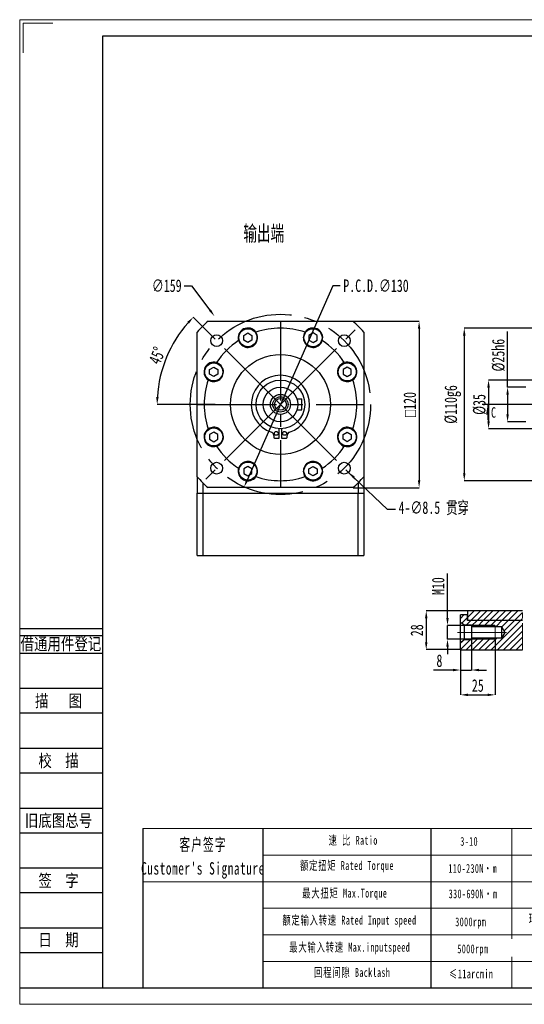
# Model space of a CAD drawing. Header units: millimetres. Extents: x 1515 to 1850, y 414 to 651.
# Tile 1 of 4: x 1515 to 1636, y 414 to 651. Entities that reach past the tile are written whole.
import ezdxf
from ezdxf.enums import TextEntityAlignment as Align

# ---------------------------------------------------------------- set-up
doc = ezdxf.new("R2010")
doc.units = ezdxf.units.MM
for name, pattern in [('CENTER2', [28.575, 19.05, -3.175, 3.175, -3.175]), ('CENTERX2', [20.32, 12.7, -2.54, 2.54, -2.54]), ('PHANTOM', [12.7, 6.35, -1.27, 1.27, -1.27, 1.27, -1.27])]:
    doc.linetypes.add(name, pattern=pattern)
for name, color, linetype in [('2细线层', 4, 'Continuous'), ('3中心线层', 1, 'CENTER2'), ('6文字层', 3, 'Continuous'), ('7标注层', 4, 'Continuous')]:
    doc.layers.add(name, color=color, linetype=linetype)
doc.layers.add('SLD-0', color=7, linetype='Continuous', lineweight=18)
doc.layers.add('图框_外框线', color=7, linetype='Continuous', lineweight=18)
doc.styles.add('SLDTEXTSTYLE0', font='TXT', dxfattribs={"width": 0.7, "bigfont": 'bigfont'})
doc.styles.add('SLDTEXTSTYLE1', font='TXT', dxfattribs={"width": 0.7})
doc.styles.add('宋体', font='txt', dxfattribs={"width": 0.8})
doc.styles.add('标准', font='txt', dxfattribs={"width": 0.667})
doc.dimstyles.new('SLDDIMSTYLE0', dxfattribs={"dimtxt": 3, "dimasz": 1.8, "dimexe": 0, "dimexo": 0.0625, "dimgap": 0.75, "dimtad": 0, "dimtih": 1, "dimtoh": 1, "dimlfac": 3, "dimrnd": 1e-09, "dimzin": 12, "dimdsep": 46, "dimtxsty": 'SLDTEXTSTYLE1', "dimsah": 1, "dimcen": 0, "dimadec": 0, "dimazin": 3, "dimtfac": 1, "dimtofl": 0, "dimtmove": 0, "dimatfit": 3, "dimfxl": 1, "dimfrac": 2, "dimtolj": 1, "dimtzin": 12, "dimarcsym": 0})
doc.dimstyles.new('SLDDIMSTYLE1', dxfattribs={"dimtxt": 3, "dimasz": 1.8, "dimexe": 0, "dimexo": 0.0625, "dimgap": 0.75, "dimtad": 0, "dimtih": 1, "dimtoh": 1, "dimlfac": 3, "dimrnd": 1e-09, "dimzin": 12, "dimdsep": 46, "dimtxsty": 'SLDTEXTSTYLE1', "dimsah": 1, "dimcen": 0, "dimadec": 0, "dimazin": 3, "dimtfac": 1, "dimtofl": 0, "dimtmove": 0, "dimatfit": 3, "dimfxl": 1, "dimfrac": 2, "dimtolj": 1, "dimtzin": 12, "dimarcsym": 0})
doc.dimstyles.new('SLDDIMSTYLE2', dxfattribs={"dimtxt": 3, "dimasz": 1.8, "dimexe": 0, "dimexo": 0.0625, "dimgap": 0.75, "dimtad": 1, "dimlfac": 3, "dimrnd": 1e-09, "dimzin": 12, "dimdsep": 46, "dimtxsty": 'SLDTEXTSTYLE1', "dimsah": 1, "dimcen": 0.09, "dimadec": 0, "dimazin": 3, "dimtfac": 1, "dimtofl": 0, "dimtmove": 0, "dimatfit": 3, "dimfxl": 1, "dimfrac": 2, "dimtolj": 1, "dimtzin": 12, "dimarcsym": 0})
doc.dimstyles.new('SLDDIMSTYLE3', dxfattribs={"dimtxt": 3, "dimasz": 1.8, "dimexe": 0, "dimexo": 0.0625, "dimgap": 0.75, "dimtad": 0, "dimtih": 1, "dimtoh": 1, "dimlfac": 3, "dimrnd": 1e-09, "dimzin": 12, "dimdsep": 46, "dimtxsty": 'SLDTEXTSTYLE1', "dimsah": 1, "dimcen": 0, "dimadec": 0, "dimazin": 3, "dimtfac": 1, "dimtofl": 0, "dimtmove": 0, "dimatfit": 3, "dimfxl": 1, "dimfrac": 2, "dimtolj": 1, "dimtzin": 12, "dimarcsym": 0})
doc.dimstyles.new('SLDDIMSTYLE4', dxfattribs={"dimtxt": 3, "dimasz": 1.8, "dimexe": 0, "dimexo": 0.0625, "dimgap": 0.75, "dimtad": 1, "dimdec": 4, "dimlfac": 3, "dimzin": 12, "dimdsep": 46, "dimtxsty": 'SLDTEXTSTYLE1', "dimsah": 1, "dimcen": 0.09, "dimazin": 3, "dimtfac": 1, "dimtofl": 0, "dimtmove": 0, "dimatfit": 3, "dimfxl": 1, "dimfrac": 2, "dimtolj": 1, "dimtzin": 12, "dimarcsym": 0})
doc.dimstyles.new('SLDDIMSTYLE5', dxfattribs={"dimtxt": 3, "dimasz": 1.8, "dimexe": 0, "dimexo": 0.0625, "dimgap": 0.75, "dimtad": 1, "dimlfac": 3, "dimrnd": 1e-09, "dimzin": 12, "dimdsep": 46, "dimtxsty": 'SLDTEXTSTYLE1', "dimsah": 1, "dimcen": 0.09, "dimadec": 0, "dimazin": 3, "dimtfac": 1, "dimtmove": 0, "dimatfit": 0, "dimfxl": 1, "dimfrac": 2, "dimtolj": 1, "dimtzin": 12, "dimarcsym": 0})
doc.dimstyles.new('SLDDIMSTYLE6', dxfattribs={"dimtxt": 3, "dimasz": 1.8, "dimexe": 0, "dimexo": 0.0625, "dimgap": 0.75, "dimtad": 1, "dimlfac": 3, "dimrnd": 1e-09, "dimzin": 12, "dimdsep": 46, "dimtxsty": 'SLDTEXTSTYLE1', "dimsah": 1, "dimcen": 0.09, "dimadec": 0, "dimazin": 3, "dimtfac": 1, "dimtofl": 0, "dimtmove": 0, "dimatfit": 3, "dimfxl": 1, "dimfrac": 2, "dimtolj": 1, "dimarcsym": 0})
doc.dimstyles.new('SLDDIMSTYLE7', dxfattribs={"dimtxt": 3, "dimasz": 1.8, "dimexe": 0, "dimexo": 0.0625, "dimgap": 0.75, "dimtad": 1, "dimlfac": 3, "dimrnd": 1e-09, "dimzin": 12, "dimdsep": 46, "dimtxsty": 'SLDTEXTSTYLE1', "dimsah": 1, "dimcen": 0.09, "dimadec": 0, "dimazin": 3, "dimtfac": 1, "dimtofl": 0, "dimtmove": 0, "dimatfit": 3, "dimfxl": 1, "dimfrac": 2, "dimtolj": 1, "dimarcsym": 0})

# ---------------------------------------------------------------- blocks, each defined once
blk = doc.blocks.new('*D77')
at = {"layer": '6文字层', "color": 0, "lineweight": -2}
for p, q in [((1603.41, 533.11), (1595.32, 540.83)), ((1605.29, 533.11), (1603.41, 533.11))]:
    blk.add_line(p, q, dxfattribs=at)
at = {"layer": '6文字层', "color": 0}
blk.add_solid([(1595.52, 541.05), (1595.11, 540.62), (1594.01, 542.07)], dxfattribs=at)
at = {"layer": 'Defpoints', "color": 0}
for p in [(1591.96, 544.03), (1594.01, 542.07)]:
    blk.add_point(p, dxfattribs=at)
at = {"layer": '6文字层', "color": 0, "insert": (1606.04, 535.08), "char_height": 3, "attachment_point": 1, "style": 'SLDTEXTSTYLE1'}
blk.add_mtext('\\A1;4-∅8.5 贯穿', dxfattribs=at)
blk = doc.blocks.new('*D78')
at = {"layer": '6文字层', "color": 0, "lineweight": -2}
for p, q in [((1590.21, 586.9), (1569.67, 540.19)), ((1592.01, 586.9), (1590.21, 586.9))]:
    blk.add_line(p, q, dxfattribs=at)
at = {"layer": '6文字层', "color": 0}
blk.add_solid([(1569.4, 540.31), (1569.94, 540.07), (1568.95, 538.54)], dxfattribs=at)
at = {"layer": 'Defpoints', "color": 0}
for p in [(1586.39, 578.21), (1568.95, 538.54)]:
    blk.add_point(p, dxfattribs=at)
at = {"layer": '6文字层', "color": 0, "insert": (1592.76, 588.4), "char_height": 3, "attachment_point": 1, "style": 'SLDTEXTSTYLE1'}
blk.add_mtext('\\A1;P.C.D.∅130', dxfattribs=at)
blk = doc.blocks.new('*D79')
at = {"layer": '6文字层', "color": 0, "lineweight": -2}
for p, q in [((1595.11, 578.37), (1610.97, 578.37)), ((1610.97, 576.57), (1610.97, 540.17)), ((1595.11, 538.37), (1610.97, 538.37))]:
    blk.add_line(p, q, dxfattribs=at)
at = {"layer": '6文字层', "color": 0}
for points in [[(1611.27, 576.57), (1610.67, 576.57), (1610.97, 578.37)], [(1610.67, 540.17), (1611.27, 540.17), (1610.97, 538.37)]]:
    blk.add_solid(points, dxfattribs=at)
at = {"layer": 'Defpoints', "color": 0}
for p in [(1595.05, 578.37), (1595.05, 538.37), (1610.97, 538.37)]:
    blk.add_point(p, dxfattribs=at)
at = {"layer": '6文字层', "color": 0, "insert": (1607.22, 558.37), "char_height": 3, "attachment_point": 2, "rotation": 90, "style": 'SLDTEXTSTYLE1'}
blk.add_mtext('\\A1;{\\fGDT;o}120', dxfattribs=at)
blk = doc.blocks.new('*D80')
at = {"layer": '6文字层', "color": 0, "lineweight": -2}
for p, q in [((1554.54, 586.9), (1556.34, 586.9)), ((1556.34, 586.9), (1560.72, 581.04))]:
    blk.add_line(p, q, dxfattribs=at)
at = {"layer": '6文字层', "color": 0}
blk.add_solid([(1560.48, 580.86), (1560.96, 581.22), (1561.8, 579.6)], dxfattribs=at)
at = {"layer": 'Defpoints', "color": 0}
for p in [(1561.8, 579.6), (1593.53, 537.15)]:
    blk.add_point(p, dxfattribs=at)
at = {"layer": '6文字层', "color": 0, "insert": (1546.79, 588.4), "char_height": 3, "attachment_point": 1, "style": 'SLDTEXTSTYLE1'}
blk.add_mtext('\\A1;∅159', dxfattribs=at)
blk = doc.blocks.new('*D81')
at = {"layer": '6文字层', "color": 0, "lineweight": -2}
for p, q in [((1561.06, 574.98), (1556.72, 579.32)), ((1561.95, 558.37), (1548.05, 558.37))]:
    blk.add_line(p, q, dxfattribs=at)
blk.add_arc((1577.67, 558.37), 29.62, 138.4826, 176.5174, dxfattribs=at)
at = {"layer": '6文字层', "color": 0}
for points in [[(1555.71, 577.8), (1555.27, 578.21), (1556.72, 579.32)], [(1547.8, 560.18), (1548.4, 560.16), (1548.05, 558.37)]]:
    blk.add_solid(points, dxfattribs=at)
at = {"layer": 'Defpoints', "color": 0}
for p in [(1561.11, 574.93), (1552.02, 573.18), (1563.58, 572.46), (1562.01, 558.37), (1593.32, 558.37)]:
    blk.add_point(p, dxfattribs=at)
at = {"layer": '6文字层', "color": 0, "insert": (1545.9, 568.88), "char_height": 3, "attachment_point": 1, "rotation": 67.5, "style": 'SLDTEXTSTYLE1'}
blk.add_mtext('\\A1;45%%d', dxfattribs=at)
blk = doc.blocks.new('*D90')
at = {"layer": '6文字层', "color": 0, "lineweight": -2}
for p, q in [((1632.22, 562.54), (1632.22, 575.86)), ((1636.59, 562.54), (1632.22, 562.54)), ((1632.22, 560.74), (1632.22, 556.01)), ((1636.59, 554.21), (1632.22, 554.21))]:
    blk.add_line(p, q, dxfattribs=at)
at = {"layer": '6文字层', "color": 0}
for points in [[(1632.52, 560.74), (1631.92, 560.74), (1632.22, 562.54)], [(1631.92, 556.01), (1632.52, 556.01), (1632.22, 554.21)]]:
    blk.add_solid(points, dxfattribs=at)
at = {"layer": 'Defpoints', "color": 0}
for p in [(1636.65, 562.54), (1632.22, 554.21), (1636.65, 554.21)]:
    blk.add_point(p, dxfattribs=at)
at = {"layer": '6文字层', "color": 0, "insert": (1628.47, 570.21), "char_height": 3, "attachment_point": 2, "rotation": 90, "style": 'SLDTEXTSTYLE1'}
blk.add_mtext('\\A1;%%c25h6', dxfattribs=at)
blk = doc.blocks.new('*D91')
at = {"layer": '6文字层', "color": 0, "lineweight": -2}
for p, q in [((1653.26, 564.21), (1627.65, 564.21)), ((1627.65, 562.41), (1627.65, 554.34)), ((1653.26, 552.54), (1627.65, 552.54))]:
    blk.add_line(p, q, dxfattribs=at)
at = {"layer": '6文字层', "color": 0}
for points in [[(1627.95, 562.41), (1627.35, 562.41), (1627.65, 564.21)], [(1627.35, 554.34), (1627.95, 554.34), (1627.65, 552.54)]]:
    blk.add_solid(points, dxfattribs=at)
at = {"layer": 'Defpoints', "color": 0}
for p in [(1653.32, 564.21), (1627.65, 552.54), (1653.32, 552.54)]:
    blk.add_point(p, dxfattribs=at)
at = {"layer": '6文字层', "color": 0, "insert": (1623.9, 558.37), "char_height": 3, "attachment_point": 2, "rotation": 90, "style": 'SLDTEXTSTYLE1'}
blk.add_mtext('\\A1;%%c35', dxfattribs=at)
blk = doc.blocks.new('*D92')
at = {"layer": '6文字层', "color": 0, "lineweight": -2}
for p, q in [((1653.76, 576.71), (1621.82, 576.71)), ((1621.82, 574.91), (1621.82, 541.84)), ((1653.76, 540.04), (1621.82, 540.04))]:
    blk.add_line(p, q, dxfattribs=at)
at = {"layer": '6文字层', "color": 0}
for points in [[(1622.12, 574.91), (1621.52, 574.91), (1621.82, 576.71)], [(1621.52, 541.84), (1622.12, 541.84), (1621.82, 540.04)]]:
    blk.add_solid(points, dxfattribs=at)
at = {"layer": 'Defpoints', "color": 0}
for p in [(1653.82, 576.71), (1621.82, 540.04), (1653.82, 540.04)]:
    blk.add_point(p, dxfattribs=at)
at = {"layer": '6文字层', "color": 0, "insert": (1617.07, 558.37), "char_height": 3, "attachment_point": 2, "rotation": 90, "style": 'SLDTEXTSTYLE1'}
blk.add_mtext('\\A1;%%c110g6', dxfattribs=at)
blk = doc.blocks.new('SW_HATCH_0')
at = {"color": 0, "linetype": 'Continuous', "lineweight": 18}
for p, q in [((0, 0), (-0.81, -0.81)), ((1, 1), (0.85, 0.85)), ((2.5, 1), (0.85, -0.64)), ((3.99, 1), (1.66, -1.33)), ((5.49, 1), (3.16, -1.33)), ((6.99, 1), (4.65, -1.33)), ((8.48, 1), (6.15, -1.33)), ((9.98, 1), (7.65, -1.33)), ((11.48, 1), (9.14, -1.33)), ((12.97, 1), (10.64, -1.33)), ((14.1, 0.63), (12.14, -1.33)), ((0.85, -0.64), (-0.46, -1.96)), ((1.66, -1.33), (0.66, -2.33)), ((3.16, -1.33), (1.85, -2.64)), ((4.65, -1.33), (3.24, -2.75)), ((6.15, -1.33), (4.73, -2.75)), ((7.65, -1.33), (6.23, -2.75)), ((13.63, -1.33), (6.63, -8.33)), ((9.14, -1.33), (7.73, -2.75)), ((14.1, -2.36), (8.13, -8.33)), ((10.64, -1.33), (9.1, -2.88)), ((12.14, -1.33), (9.66, -3.81)), ((14.1, -0.87), (13.63, -1.33)), ((14.1, -3.86), (9.63, -8.33)), ((1.48, -6), (-0.81, -8.3)), ((-0.28, -6.27), (-0.81, -6.8)), ((3.4, -5.58), (0.65, -8.33)), ((1.9, -5.58), (1.85, -5.63)), ((4.89, -5.58), (2.14, -8.33)), ((6.39, -5.58), (3.64, -8.33)), ((7.89, -5.58), (5.14, -8.33)), ((14.1, -5.36), (11.12, -8.33)), ((14.1, -6.85), (12.62, -8.33))]:
    blk.add_line(p, q, dxfattribs=at)
blk = doc.blocks.new('*D108')
at = {"layer": '6文字层', "color": 0, "lineweight": -2}
for p, q in [((1617.79, 507.08), (1617.79, 517.75)), ((1629.17, 505.28), (1617.79, 505.28)), ((1617.79, 501.95), (1617.79, 505.28)), ((1629.17, 501.95), (1617.79, 501.95)), ((1617.79, 500.15), (1617.79, 498.35))]:
    blk.add_line(p, q, dxfattribs=at)
at = {"layer": '6文字层', "color": 0}
for points in [[(1617.49, 507.08), (1618.09, 507.08), (1617.79, 505.28)], [(1618.09, 500.15), (1617.49, 500.15), (1617.79, 501.95)]]:
    blk.add_solid(points, dxfattribs=at)
at = {"layer": 'Defpoints', "color": 0}
for p in [(1617.79, 505.28), (1629.24, 505.28), (1629.24, 501.95)]:
    blk.add_point(p, dxfattribs=at)
at = {"layer": '6文字层', "color": 0, "insert": (1614.04, 514.72), "char_height": 3, "attachment_point": 2, "rotation": 90, "style": 'SLDTEXTSTYLE1'}
blk.add_mtext('\\A1;M10', dxfattribs=at)
blk = doc.blocks.new('*D109')
at = {"layer": '6文字层', "color": 0, "lineweight": -2}
for p, q in [((1622.51, 508.78), (1612.68, 508.78)), ((1612.68, 506.98), (1612.68, 501.25)), ((1620.84, 499.45), (1612.68, 499.45))]:
    blk.add_line(p, q, dxfattribs=at)
at = {"layer": '6文字层', "color": 0}
for points in [[(1612.98, 506.98), (1612.38, 506.98), (1612.68, 508.78)], [(1612.38, 501.25), (1612.98, 501.25), (1612.68, 499.45)]]:
    blk.add_solid(points, dxfattribs=at)
at = {"layer": 'Defpoints', "color": 0}
for p in [(1622.57, 508.78), (1612.68, 499.45), (1620.9, 499.45)]:
    blk.add_point(p, dxfattribs=at)
at = {"layer": '6文字层', "color": 0, "insert": (1608.93, 504.11), "char_height": 3, "attachment_point": 2, "rotation": 90, "style": 'SLDTEXTSTYLE1'}
blk.add_mtext('\\A1;28', dxfattribs=at)
blk = doc.blocks.new('*D110')
at = {"layer": '6文字层', "color": 0, "lineweight": -2}
for p, q in [((1623.57, 501.72), (1623.57, 494.56)), ((1620.9, 499.38), (1620.9, 494.56)), ((1619.1, 494.56), (1614.4, 494.56)), ((1620.9, 494.56), (1623.57, 494.56)), ((1625.37, 494.56), (1627.17, 494.56))]:
    blk.add_line(p, q, dxfattribs=at)
at = {"layer": '6文字层', "color": 0}
for points in [[(1619.1, 494.26), (1619.1, 494.86), (1620.9, 494.56)], [(1625.37, 494.86), (1625.37, 494.26), (1623.57, 494.56)]]:
    blk.add_solid(points, dxfattribs=at)
at = {"layer": 'Defpoints', "color": 0}
for p in [(1623.57, 501.78), (1620.9, 499.45), (1623.57, 494.56)]:
    blk.add_point(p, dxfattribs=at)
at = {"layer": '6文字层', "color": 0, "insert": (1615.85, 498.31), "char_height": 3, "attachment_point": 2, "style": 'SLDTEXTSTYLE1'}
blk.add_mtext('\\A1;8', dxfattribs=at)
blk = doc.blocks.new('*D111')
at = {"layer": '6文字层', "color": 0, "lineweight": -2}
for p, q in [((1629.24, 501.88), (1629.24, 488.59)), ((1620.9, 499.38), (1620.9, 488.59)), ((1622.7, 488.59), (1627.44, 488.59))]:
    blk.add_line(p, q, dxfattribs=at)
at = {"layer": '6文字层', "color": 0}
for points in [[(1622.7, 488.89), (1622.7, 488.29), (1620.9, 488.59)], [(1627.44, 488.29), (1627.44, 488.89), (1629.24, 488.59)]]:
    blk.add_solid(points, dxfattribs=at)
at = {"layer": 'Defpoints', "color": 0}
for p in [(1629.24, 501.95), (1620.9, 499.45), (1629.24, 488.59)]:
    blk.add_point(p, dxfattribs=at)
at = {"layer": '6文字层', "color": 0, "insert": (1625.07, 492.34), "char_height": 3, "attachment_point": 2, "style": 'SLDTEXTSTYLE1'}
blk.add_mtext('\\A1;25', dxfattribs=at)

msp = doc.modelspace()

# ---------------------------------------------------------------- linework, layer by layer
at = {"color": 7, "linetype": 'Continuous', "lineweight": 25}
for p, q in [((1560.281128, 578.37302), (1595.051806, 578.37302)), ((1557.666468, 540.98768), (1557.666468, 575.758358)), ((1568.867353, 574.96818), (1569.848848, 575.534847)), ((1568.867353, 573.834847), (1568.867353, 574.96818)), ((1569.848848, 575.534847), (1570.830343, 574.96818)), ((1570.830343, 574.96818), (1570.830343, 573.834847)), ((1585.484086, 575.534847), (1584.50259, 574.96818)), ((1584.50259, 574.96818), (1584.50259, 573.834847)), ((1586.465581, 574.96818), (1585.484086, 575.534847)), ((1586.465581, 573.834847), (1586.465581, 574.96818)), ((1597.666467, 575.758358), (1597.666467, 540.98768)), ((1569.848848, 573.26818), (1568.867353, 573.834847)), ((1570.830343, 573.834847), (1569.848848, 573.26818)), ((1584.50259, 573.834847), (1585.484086, 573.26818)), ((1585.484086, 573.26818), (1586.465581, 573.834847)), ((1560.656478, 566.757305), (1561.637973, 567.323971)), ((1560.656478, 565.623972), (1560.656478, 566.757305)), ((1561.637973, 565.057305), (1560.656478, 565.623972)), ((1561.637973, 567.323971), (1562.61947, 566.757305)), ((1562.61947, 565.623972), (1561.637973, 565.057305)), ((1562.61947, 566.757305), (1562.61947, 565.623972)), ((1593.694961, 567.323971), (1592.713466, 566.757305)), ((1592.713466, 566.757305), (1592.713466, 565.623972)), ((1592.713466, 565.623972), (1593.694961, 565.057305)), ((1594.676457, 566.757305), (1593.694961, 567.323971)), ((1593.694961, 565.057305), (1594.676457, 565.623972)), ((1594.676457, 565.623972), (1594.676457, 566.757305)), ((1581.61404, 559.706353), (1582.833134, 559.706353)), ((1582.833134, 557.039685), (1582.833134, 559.706353)), ((1581.61404, 557.039685), (1582.833134, 557.039685)), ((1561.637973, 551.688736), (1560.656478, 551.122067)), ((1562.61947, 551.122067), (1561.637973, 551.688736)), ((1577.383135, 550.279905), (1577.383135, 552.546571)), ((1577.949801, 552.546571), (1577.949801, 550.279905)), ((1592.713466, 551.122067), (1593.694961, 551.688736)), ((1593.694961, 551.688736), (1594.676457, 551.122067)), ((1560.656478, 551.122067), (1560.656478, 549.988734)), ((1560.656478, 549.988734), (1561.637973, 549.422068)), ((1561.637973, 549.422068), (1562.61947, 549.988734)), ((1562.61947, 549.988734), (1562.61947, 551.122067)), ((1576.0498, 550.932683), (1576.0498, 550.446572)), ((1576.216467, 550.279905), (1577.383135, 550.279905)), ((1577.949801, 550.279905), (1579.116468, 550.279905)), ((1579.283135, 550.446572), (1579.283135, 550.932683)), ((1592.713466, 549.988734), (1592.713466, 551.122067)), ((1593.694961, 549.422068), (1592.713466, 549.988734)), ((1594.676457, 549.988734), (1593.694961, 549.422068)), ((1594.676457, 551.122067), (1594.676457, 549.988734)), ((1569.848848, 543.47786), (1568.867353, 542.911192)), ((1568.867353, 542.911192), (1568.867353, 541.777859)), ((1568.867353, 541.777859), (1569.848848, 541.211193)), ((1570.830343, 542.911192), (1569.848848, 543.47786)), ((1569.848848, 541.211193), (1570.830343, 541.777859)), ((1570.830343, 541.777859), (1570.830343, 542.911192)), ((1584.50259, 542.911192), (1585.484086, 543.47786)), ((1584.50259, 541.777859), (1584.50259, 542.911192)), ((1585.484086, 541.211193), (1584.50259, 541.777859)), ((1585.484086, 543.47786), (1586.465581, 542.911192)), ((1586.465581, 541.777859), (1585.484086, 541.211193)), ((1586.465581, 542.911192), (1586.465581, 541.777859)), ((1557.666468, 540.98768), (1557.666468, 537.039687)), ((1558.999802, 539.563301), (1558.999802, 537.039687)), ((1596.333134, 539.563301), (1596.333134, 537.039687)), ((1597.666467, 540.98768), (1597.666467, 537.039687)), ((1557.666468, 522.039687), (1557.666468, 537.039687)), ((1557.666468, 537.039687), (1558.999802, 537.039687)), ((1558.999802, 537.039687), (1596.333134, 537.039687)), ((1559.03555, 537.039687), (1559.03555, 522.039687)), ((1559.03555, 537.039687), (1596.297386, 537.039687)), ((1595.051806, 538.373021), (1560.281128, 538.373021)), ((1596.297386, 522.039687), (1596.297386, 537.039687)), ((1596.333134, 537.039687), (1597.666467, 537.039687)), ((1597.666467, 537.039687), (1597.666467, 522.039687)), ((1557.666468, 522.039687), (1559.03555, 522.039687)), ((1559.03555, 522.039687), (1596.297386, 522.039687)), ((1596.297386, 522.039687), (1597.666467, 522.039687)), ((1622.568551, 508.779687), (1622.568551, 506.446354)), ((1635.816501, 508.779687), (1622.568551, 508.779687)), ((1622.568551, 507.779687), (1620.901886, 507.779687)), ((1620.901886, 506.023704), (1620.901886, 507.779687)), ((1622.568551, 506.446354), (1622.568551, 507.779687)), ((1635.816501, 506.446354), (1622.568551, 506.446354)), ((1620.901886, 506.023704), (1621.901884, 505.446354)), ((1620.901886, 501.202337), (1620.901886, 506.023704)), ((1621.901884, 505.446354), (1623.568553, 505.446354)), ((1621.901884, 501.779687), (1621.901884, 505.446354)), ((1623.568553, 505.446354), (1623.568553, 505.029687)), ((1623.568553, 505.029687), (1630.735218, 505.029687)), ((1623.568553, 505.029687), (1623.568553, 502.196354)), ((1630.735218, 505.029687), (1631.586438, 503.61302)), ((1630.735218, 505.029687), (1630.735218, 502.196354)), ((1621.901884, 501.779687), (1620.901886, 501.202337)), ((1623.568553, 501.779687), (1621.901884, 501.779687)), ((1623.568553, 502.196354), (1623.568553, 501.779687)), ((1630.735218, 502.196354), (1623.568553, 502.196354)), ((1631.586438, 503.61302), (1630.735218, 502.196354)), ((1620.901886, 499.446354), (1620.901886, 501.202337)), ((1620.901886, 499.446354), (1635.816501, 499.446354))]:
    msp.add_line(p, q, dxfattribs=at)
at = {"color": 7, "linetype": 'Continuous', "lineweight": 18}
msp.add_line((1627.452506, 554.57302), (1627.452506, 558.37302), dxfattribs=at)
at = {"color": 7, "linetype": 'PHANTOM', "lineweight": 18}
msp.add_line((1635.816501, 499.446354), (1635.816501, 508.779687), dxfattribs=at)
for p, q in [((1573.435594, 456.457549), (1573.435594, 418.217683)), ((1613.798807, 456.457549), (1613.798807, 418.217683))]:
    msp.add_line(p, q)
at = {"color": 7, "linetype": 'Continuous', "lineweight": 25}
for centre, radius in [((1562.345821, 573.693667), 1.416667), ((1569.848849, 574.401514), 2.166667), ((1585.484086, 574.401514), 2.166667), ((1592.987114, 573.693667), 1.416667), ((1577.666467, 558.37302), 12), ((1561.637974, 566.190639), 2.166667), ((1593.694961, 566.190639), 2.166667), ((1577.666467, 558.37302), 5.833333), ((1577.666467, 558.37302), 4.166667), ((1577.666467, 558.37302), 2.410684), ((1577.666467, 558.37302), 1.833333), ((1577.666467, 558.37302), 1.416667), ((1561.637974, 550.555401), 2.166667), ((1576.666467, 551.413238), 0.45), ((1578.666467, 551.413238), 0.45), ((1593.694961, 550.555401), 2.166667), ((1562.345821, 543.052373), 1.416667), ((1569.848849, 542.344526), 2.166667), ((1585.484086, 542.344526), 2.166667), ((1592.987114, 543.052373), 1.416667)]:
    msp.add_circle(centre, radius, dxfattribs=at)
for centre, radius, start, end in [((1577.666467, 558.37302), 26.5, 130.99935365, 139.00064635), ((1577.666467, 558.37302), 26.5, 40.99935365, 49.00064635), ((1569.848849, 574.401514), 2.333333, 34.73526262, 197.26473738), ((1569.848849, 574.401514), 2.333333, 197.26473738, 34.73526262), ((1577.666467, 558.37302), 18.333333, 71.22675155, 108.77324845), ((1585.484086, 574.401514), 2.333333, 145.26473738, 342.73526262), ((1585.484086, 574.401514), 2.333333, 342.73526262, 145.26473738), ((1577.666467, 558.37302), 18.333333, 123.22675155, 146.77324845), ((1577.666467, 558.37302), 18.333333, 33.22675155, 56.77324845), ((1561.637974, 566.190639), 2.333333, 72.73526262, 235.26473738), ((1561.637974, 566.190639), 2.333333, 235.26473738, 72.73526262), ((1593.694961, 566.190639), 2.333333, 107.26473738, 304.73526262), ((1593.694961, 566.190639), 2.333333, 304.73526262, 107.26473738), ((1577.666467, 558.37302), 18.333333, 161.22675155, 198.77324845), ((1577.666467, 558.37302), 7, 288.22599924, 251.77400076), ((1577.666467, 558.37302), 18.333333, 341.22675155, 18.77324845), ((1561.637974, 550.555401), 2.333333, 124.73526262, 287.26473738), ((1561.637974, 550.555401), 2.333333, 287.26473738, 124.73526262), ((1575.216467, 550.932683), 0.833333, 0, 71.77400076), ((1580.116467, 550.932683), 0.833333, 108.22599924, 180), ((1593.694961, 550.555401), 2.333333, 55.26473738, 252.73526262), ((1593.694961, 550.555401), 2.333333, 252.73526262, 55.26473738), ((1576.216467, 550.446571), 0.166667, 180, 270), ((1579.116467, 550.446571), 0.166667, 270, 0), ((1577.666467, 558.37302), 18.333333, 213.22675155, 236.77324845), ((1577.666467, 558.37302), 18.333333, 303.22675155, 326.77324845), ((1569.848849, 542.344526), 2.333333, 325.26473738, 162.73526262), ((1585.484086, 542.344526), 2.333333, 17.26473738, 214.73526262), ((1569.848849, 542.344526), 2.333333, 162.73526262, 325.26473738), ((1585.484086, 542.344526), 2.333333, 214.73526262, 17.26473738), ((1577.666467, 558.37302), 26.5, 220.99935365, 229.00064635), ((1577.666467, 558.37302), 18.333333, 251.22675155, 288.77324845), ((1577.666467, 558.37302), 26.5, 310.99935365, 319.00064635)]:
    msp.add_arc(centre, radius, start, end, dxfattribs=at)
at = {"color": 7, "linetype": 'Continuous', "lineweight": 18}
msp.add_solid([(1627.452506, 558.37302), (1627.052506, 555.87302), (1627.852506, 555.87302)], dxfattribs=at)
at = {"layer": '2细线层'}
for p, q in [((1515.132383, 504.570908), (1534.951153, 504.570908)), ((1515.132383, 502.877836), (1534.951153, 502.877836)), ((1515.132383, 498.645155), (1534.951153, 498.645155)), ((1515.132383, 490.179794), (1534.951153, 490.179794)), ((1515.132383, 484.254041), (1534.951153, 484.254041)), ((1515.132383, 475.788679), (1534.951153, 475.788679)), ((1515.132383, 469.862926), (1534.951153, 469.862926)), ((1515.132383, 461.397565), (1534.951153, 461.397565)), ((1515.132383, 455.471812), (1534.951153, 455.471812)), ((1515.132383, 447.00645), (1534.951153, 447.00645)), ((1515.132383, 441.080697), (1534.951153, 441.080697)), ((1515.132383, 432.615336), (1534.951153, 432.615336)), ((1515.132383, 426.689582), (1534.951153, 426.689582)), ((1515.132383, 418.224221), (1534.951153, 418.224221))]:
    msp.add_line(p, q, dxfattribs=at)
at = {"layer": '3中心线层'}
for p, q in [((1577.666467, 578.37302), (1577.666467, 538.373021)), ((1577.666467, 558.373018), (1558.928138, 577.111349)), ((1577.666467, 558.37302), (1596.404797, 577.111349)), ((1557.666468, 558.373019), (1597.666467, 558.373019)), ((1577.666469, 558.373018), (1558.928139, 539.634689)), ((1577.666469, 558.37302), (1596.404798, 539.63469)), ((1730.852506, 558.37302), (1625.452506, 558.37302))]:
    msp.add_line(p, q, dxfattribs=at)
msp.add_circle((1577.666467, 558.37302), 21.666667, dxfattribs=at)
at = {"layer": '7标注层', "color": 0}
msp.add_line((1544.589588, 456.457549), (1544.589588, 418.224221), dxfattribs=at)
at = {"layer": 'SLD-0'}
for p, q in [((1623.568552, 505.279687), (1629.235218, 505.279687)), ((1629.235218, 501.946354), (1629.235218, 505.279687)), ((1623.568552, 501.946354), (1629.235218, 501.946354)), ((1633.246515, 456.457549), (1633.246515, 418.22857))]:
    msp.add_line(p, q, dxfattribs=at)
at = {"layer": 'SLD-0', "color": 7, "linetype": 'CENTERX2', "lineweight": 18, "ltscale": 1.666667}
msp.add_line((1620.189522, 503.61302), (1631.956788, 503.61302), dxfattribs=at)
at = {"layer": '图框_外框线'}
for p, q in [((1544.589588, 456.457549), (1845.595794, 456.457549)), ((1573.435594, 450.078304), (1742.607265, 450.078304)), ((1544.589588, 443.699058), (1845.595794, 443.699058)), ((1573.435594, 437.319812), (1845.595794, 437.319812))]:
    msp.add_line(p, q, dxfattribs=at)
at = {"layer": '图框_外框线', "color": 3}
msp.add_lwpolyline([(1515.038035, 414.241597), (1849.578418, 414.241597), (1849.578418, 650.809439), (1515.038035, 650.809439)], close=True, dxfattribs=at)
msp.add_lwpolyline([(1515.83456, 642.844192), (1515.83456, 650.012915), (1523.003282, 650.012915)], dxfattribs=at)
at = {"layer": '图框_外框线', "color": 3, "lineweight": 25}
msp.add_lwpolyline([(1534.951153, 418.224221), (1845.595794, 418.224221), (1845.595794, 646.826816), (1534.951153, 646.826816)], close=True, dxfattribs=at)

# ---------------------------------------------------------------- block references
at = {"color": 7, "linetype": 'Continuous', "lineweight": 18}
msp.add_blockref('SW_HATCH_0', (1621.716629, 507.779687), dxfattribs=at)

# ---------------------------------------------------------------- texts
at = {"color": 7, "linetype": 'Continuous', "insert": (1628.23494, 557.692604), "char_height": 2.5, "attachment_point": 1, "style": 'SLDTEXTSTYLE1'}
msp.add_mtext('C', dxfattribs=at)
at = {"layer": '6文字层', "color": 3, "style": '宋体', "width": 0.8}
for s, p in [('借通用件登记', (1524.934296, 500.873733)), ('描   图', (1524.369451, 487.216917)), ('校  描', (1524.369451, 472.825803)), ('旧底图总号', (1524.369451, 458.434688)), ('签  字', (1524.369451, 444.043574)), ('日  期', (1524.37473, 429.736948))]:
    msp.add_text(s, height=2.9628765, dxfattribs=at).set_placement(p, align=Align.MIDDLE)
at = {"layer": 'SLD-0', "insert": (1568.764479, 601.457488), "char_height": 4.2333333, "attachment_point": 1, "style": 'SLDTEXTSTYLE0'}
msp.add_mtext('输出端', dxfattribs=at)
at = {"layer": 'SLD-0', "color": 1, "attachment_point": 2, "line_spacing_factor": 1.15057, "style": '标准'}
for s, insert, char_height, width in [("\\T1.1;客户签字\\PCustomer's Signature", (1559.062311, 454.09718), 2.97698136, 37.0339551), ('\\T1.1;速 比 Ratio', (1595.129607, 454.703439), 2.12641526, 17.37474911), ('\\T1.1;\\pxqc;3-10', (1622.997358, 454.458174), 2.12641526, 9.04107328), ('\\T1.1;额定扭矩 Rated Torque', (1593.634939, 448.654244), 2.12641526, 37.75392025), ('{\\T1.1;110-230N·m}', (1623.840733, 447.9569), 2.12641526, 17.6122992), ('\\T1.1;最大扭矩 Max.Torque', (1593.111806, 442.007596), 2.12641526, 25.10022017), ('{\\T1.1;330-690N·m}', (1623.916189, 441.848918), 2.12641526, 21.14816793), ('\\T1.1;额定输入转速 Rated Input speed', (1594.232807, 435.510308), 2.12641526, 33.37057276), ('{\\T1.1;环境温度 Enviromental Temperature}', (1654.93133, 435.831515), 2.12641526, 115.64773437), ('\\T1.1;3000rpm', (1623.365133, 435.123507), 2.12641526, 14.65186351), ('\\T1.1;最大输入转速 Max.inputspeed ', (1594.30754, 429.013025), 2.12641526, 33.5633542), ('\\T1.1;回程间隙 Backlash', (1594.905407, 422.96383), 2.12641526, 27.21459996), ('\\T1.1;≤11arcmin ', (1623.48379, 422.611551), 2.12641526, 16.35741553)]:
    msp.add_mtext(s, dxfattribs=dict(at, insert=insert, char_height=char_height, width=width))

# ---------------------------------------------------------------- dimensions: what is measured, and where the dimension line sits
at = {"layer": '6文字层'}
dim = msp.add_diameter_dim_2p(p1=(1593.532079, 537.147272), p2=(1561.800856, 579.598767), dimstyle='SLDDIMSTYLE3', dxfattribs=at)
dim.commit()
dim.dimension.update_dxf_attribs({"geometry": '*D80', "text_midpoint": (1550.293232, 586.900228), "dimtype": 163})
for p1, p2, text, dimstyle, picture, middle in [((1586.387826, 578.206888), (1568.945109, 538.539151), 'P.C.D.<>', 'SLDDIMSTYLE1', '*D78', (1600.285466, 586.900228)), ((1591.96176, 544.029917), (1594.012469, 542.074829), '4-<> 贯穿', 'SLDDIMSTYLE0', '*D77', (1615.579056, 533.114952))]:
    dim = msp.add_diameter_dim_2p(p1=p1, p2=p2, text=text, dimstyle=dimstyle, dxfattribs=at)
    dim.commit()
    dim.dimension.update_dxf_attribs({"geometry": picture, "text_midpoint": middle, "dimtype": 163})
dim = msp.add_angular_dim_2l(base=(1552.016467, 573.182055), line1=((1561.108384, 574.931104), (1563.583257, 572.45623)), line2=((1593.320448, 558.37302), (1562.012487, 558.37302)), dimstyle='SLDDIMSTYLE4', dxfattribs=at)
dim.commit()
dim.dimension.update_dxf_attribs({"geometry": '*D81', "text_midpoint": (1550.302939, 569.707364), "dimtype": 162})
for base, p1, p2, text, dimstyle, picture, middle in [((1610.972935, 538.37302), (1595.051806, 578.37302), (1595.051806, 538.37302), '{\\fGDT;o}<>', 'SLDDIMSTYLE2', '*D79', (1610.972935, 558.37302)), ((1621.821908, 540.039686), (1653.819173, 576.706353), (1653.819173, 540.039686), '%%c<>g6', 'SLDDIMSTYLE7', '*D92', (1621.821908, 558.37302)), ((1632.224568, 554.206353), (1636.652506, 562.539686), (1636.652506, 554.206353), '%%c<>h6', 'SLDDIMSTYLE6', '*D90', (1632.224568, 570.205497)), ((1627.652506, 552.539686), (1653.319173, 564.206353), (1653.319173, 552.539686), '%%c<>', 'SLDDIMSTYLE2', '*D91', (1627.652506, 558.37302)), ((1617.79048, 505.279687), (1629.235218, 501.946354), (1629.235218, 505.279687), 'M<>', 'SLDDIMSTYLE5', '*D108', (1617.79048, 514.724229))]:
    dim = msp.add_linear_dim(base=base, p1=p1, p2=p2, angle=90, text=text, dimstyle=dimstyle, dxfattribs=at)
    dim.commit()
    dim.dimension.update_dxf_attribs({"geometry": picture, "text_midpoint": middle, "dimtype": 160})
dim = msp.add_linear_dim(base=(1612.683851, 499.446354), p1=(1622.568551, 508.779687), p2=(1620.901885, 499.446354), angle=90, dimstyle='SLDDIMSTYLE2', dxfattribs=at)
dim.commit()
dim.dimension.update_dxf_attribs({"geometry": '*D109', "text_midpoint": (1612.683851, 504.11302), "dimtype": 160})
for base, p2, dimstyle, picture, middle in [((1623.568551, 494.561775), (1623.568551, 501.779687), 'SLDDIMSTYLE5', '*D110', (1615.851884, 494.561775)), ((1629.235218, 488.593442), (1629.235218, 501.946354), 'SLDDIMSTYLE2', '*D111', (1625.068551, 488.593442))]:
    dim = msp.add_linear_dim(base=base, p1=(1620.901884, 499.446354), p2=p2, dimstyle=dimstyle, dxfattribs=at)
    dim.commit()
    dim.dimension.update_dxf_attribs({"geometry": picture, "text_midpoint": middle, "dimtype": 160})

# ---------------------------------------------------------------- next in the draw order: texts
at = {"layer": 'SLD-0', "color": 1, "insert": (1684.452316, 428.89986), "char_height": 2.12641526, "width": 115.64773437, "attachment_point": 2, "line_spacing_factor": 1.15057, "style": '标准', "bg_fill": 2}
msp.add_mtext('{\\T1.1;2.62-3.25kg.cm²}', dxfattribs=at)

# ---------------------------------------------------------------- next in the draw order: linework, layer by layer
at = {"layer": '图框_外框线'}
for p, q in [((1573.435594, 430.940566), (1845.595794, 430.940566)), ((1573.435594, 424.56132), (1845.595794, 424.56132))]:
    msp.add_line(p, q, dxfattribs=at)

# ---------------------------------------------------------------- next in the draw order: texts
at = {"layer": 'SLD-0', "color": 1, "insert": (1623.872627, 428.630664), "char_height": 2.12641526, "width": 46.49578994, "attachment_point": 2, "line_spacing_factor": 1.15057, "style": '标准'}
msp.add_mtext('\\T1.1;5000rpm', dxfattribs=at)

doc.saveas('drawing.dxf')
